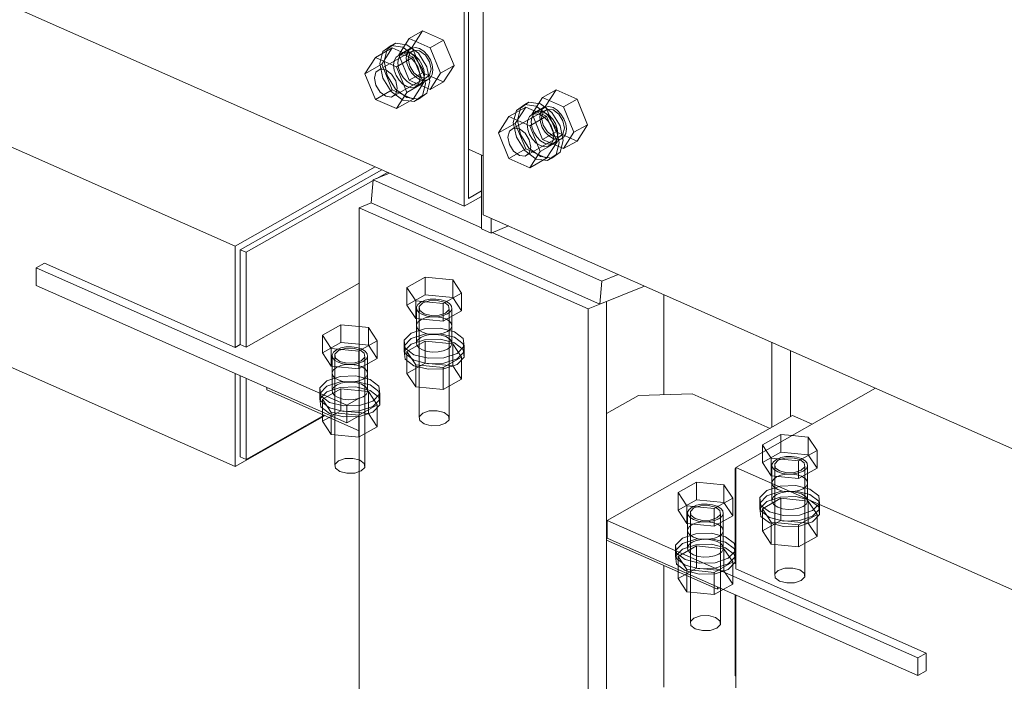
# Model space of a CAD drawing. Header units: millimetres. Extents: x -127 to 701, y 152 to 732.
# Tile 18 of 75: x 471.89 to 477.05, y 325.41 to 328.88. Entities that reach past the tile are written whole.
import ezdxf

# ---------------------------------------------------------------- set-up
doc = ezdxf.new("R2010")
doc.units = ezdxf.units.MM
doc.linetypes.add('XKITLINE00', pattern=[0])
doc.linetypes.add('XKITLINE02', pattern=[4, 2, -2])
doc.layers.add('Schrauben', color=7, linetype='Continuous', lineweight=0)
doc.layers.add('Teil', color=7, linetype='Continuous', lineweight=0)

msp = doc.modelspace()

# ---------------------------------------------------------------- linework, layer by layer
at = {"layer": 'Schrauben', "linetype": 'XKITLINE02', "lineweight": 0}
for p, q in [((474.0018, 328.8187), (473.9312, 328.7787)), ((473.9471, 328.7332), (474.0018, 328.8187)), ((474.0018, 328.8187), (474.1114, 328.7702)), ((473.9312, 328.7787), (473.8764, 328.6933)), ((474.0407, 328.7303), (473.9312, 328.7787)), ((474.1114, 328.7702), (474.0407, 328.7303)), ((474.1114, 328.7702), (474.1662, 328.6363)), ((473.8753, 328.6742), (473.8852, 328.6924)), ((473.9471, 328.7332), (473.8764, 328.6933)), ((473.9312, 328.5594), (473.8764, 328.6933)), ((473.8786, 328.6909), (473.9007, 328.7034)), ((473.8852, 328.6924), (473.9007, 328.7034)), ((473.956, 328.7181), (473.8897, 328.6806)), ((473.9007, 328.7034), (473.9448, 328.7284)), ((473.9007, 328.7034), (473.9202, 328.7063)), ((473.916, 328.6757), (473.9195, 328.6992)), ((473.9195, 328.6992), (473.9294, 328.7173)), ((473.9202, 328.7063), (473.9418, 328.7007)), ((473.926, 328.6713), (473.934, 328.7024)), ((473.9294, 328.7173), (473.9448, 328.7284)), ((473.934, 328.7024), (473.956, 328.7181)), ((473.9418, 328.7007), (473.9634, 328.6872)), ((473.9448, 328.7284), (473.9643, 328.7313)), ((474.0018, 328.5993), (473.9471, 328.7332)), ((473.956, 328.7181), (473.9859, 328.7141)), ((473.9643, 328.7313), (473.9859, 328.7257)), ((473.9859, 328.7257), (474.0075, 328.7121)), ((473.9859, 328.7141), (474.0159, 328.6916)), ((474.0075, 328.7121), (474.027, 328.692)), ((474.0159, 328.6916), (474.0378, 328.6565)), ((474.027, 328.692), (474.0425, 328.6673)), ((474.0955, 328.5964), (474.0407, 328.7303)), ((473.8719, 328.6508), (473.8753, 328.6742)), ((473.8753, 328.6243), (473.8719, 328.6508)), ((473.9195, 328.6493), (473.916, 328.6757)), ((473.9294, 328.6223), (473.9195, 328.6493)), ((473.934, 328.6331), (473.926, 328.6713)), ((473.9634, 328.6872), (473.9828, 328.6671)), ((473.9828, 328.6671), (473.9983, 328.6424)), ((473.9983, 328.6424), (474.0082, 328.6154)), ((474.0378, 328.6565), (474.0459, 328.6183)), ((474.0425, 328.6673), (474.0524, 328.6404)), ((474.0524, 328.6404), (474.0558, 328.6139)), ((473.8852, 328.5974), (473.8753, 328.6243)), ((473.9007, 328.5726), (473.8852, 328.5974)), ((473.9448, 328.5976), (473.9294, 328.6223)), ((474.0018, 328.5993), (473.9312, 328.5594)), ((473.956, 328.5981), (473.934, 328.6331)), ((473.9643, 328.5775), (473.9448, 328.5976)), ((473.9859, 328.5755), (473.956, 328.5981)), ((474.1114, 328.5508), (474.0018, 328.5993)), ((474.0082, 328.6154), (474.0117, 328.5889)), ((474.0117, 328.5889), (474.0082, 328.5655)), ((474.0459, 328.6183), (474.0378, 328.5872)), ((474.0407, 328.5109), (474.0955, 328.5964)), ((474.0524, 328.5904), (474.0425, 328.5723)), ((474.0558, 328.6139), (474.0524, 328.5904)), ((474.1662, 328.6363), (474.0955, 328.5964)), ((474.1662, 328.6363), (474.1114, 328.5508)), ((473.9202, 328.5525), (473.9007, 328.5726)), ((473.9418, 328.539), (473.9202, 328.5525)), ((473.9312, 328.5594), (474.0407, 328.5109)), ((473.9634, 328.5334), (473.9418, 328.539)), ((474.0159, 328.5716), (473.9496, 328.5341)), ((473.9859, 328.564), (473.9643, 328.5775)), ((473.9828, 328.5363), (474.027, 328.5613)), ((473.9983, 328.5473), (473.9828, 328.5363)), ((474.0159, 328.5716), (473.9859, 328.5755)), ((474.0075, 328.5584), (473.9859, 328.564)), ((474.0082, 328.5655), (473.9983, 328.5473)), ((474.027, 328.5613), (474.0075, 328.5584)), ((474.0378, 328.5872), (474.0159, 328.5716)), ((474.0425, 328.5723), (474.027, 328.5613)), ((474.1114, 328.5508), (474.0407, 328.5109)), ((473.9608, 328.5238), (473.9828, 328.5363)), ((473.9828, 328.5363), (473.9634, 328.5334)), ((474.7009, 328.5095), (474.6302, 328.4695)), ((474.6461, 328.424), (474.7009, 328.5095)), ((474.7009, 328.5095), (474.8104, 328.461)), ((474.6302, 328.4695), (474.5754, 328.3841)), ((474.7397, 328.4211), (474.6302, 328.4695)), ((474.8104, 328.461), (474.7397, 328.4211)), ((474.8104, 328.461), (474.8652, 328.3271)), ((474.5743, 328.365), (474.5842, 328.3832)), ((474.6461, 328.424), (474.5754, 328.3841)), ((474.6302, 328.2501), (474.5754, 328.3841)), ((474.5776, 328.3817), (474.5997, 328.3942)), ((474.5842, 328.3832), (474.5997, 328.3942)), ((474.655, 328.4089), (474.5887, 328.3714)), ((474.5997, 328.3942), (474.6439, 328.4192)), ((474.5997, 328.3942), (474.6192, 328.3971)), ((474.6151, 328.3665), (474.6185, 328.39)), ((474.6185, 328.39), (474.6284, 328.4081)), ((474.6192, 328.3971), (474.6408, 328.3915)), ((474.625, 328.3621), (474.6331, 328.3932)), ((474.6284, 328.4081), (474.6439, 328.4192)), ((474.6331, 328.3932), (474.655, 328.4089)), ((474.6408, 328.3915), (474.6624, 328.378)), ((474.6439, 328.4192), (474.6634, 328.422)), ((474.7009, 328.2901), (474.6461, 328.424)), ((474.655, 328.4089), (474.685, 328.4049)), ((474.6634, 328.422), (474.685, 328.4164)), ((474.685, 328.4164), (474.7066, 328.4029)), ((474.685, 328.4049), (474.7149, 328.3823)), ((474.7066, 328.4029), (474.726, 328.3828)), ((474.7149, 328.3823), (474.7368, 328.3473)), ((474.726, 328.3828), (474.7415, 328.3581)), ((474.7945, 328.2871), (474.7397, 328.4211)), ((474.5709, 328.3416), (474.5743, 328.365)), ((474.5743, 328.3151), (474.5709, 328.3416)), ((474.6185, 328.34), (474.6151, 328.3665)), ((474.6284, 328.3131), (474.6185, 328.34)), ((474.6331, 328.3239), (474.625, 328.3621)), ((474.6624, 328.378), (474.6819, 328.3579)), ((474.6819, 328.3579), (474.6973, 328.3331)), ((474.6973, 328.3331), (474.7073, 328.3062)), ((474.7368, 328.3473), (474.7449, 328.3091)), ((474.7415, 328.3581), (474.7514, 328.3312)), ((474.7514, 328.3312), (474.7549, 328.3047)), ((474.5842, 328.2881), (474.5743, 328.3151)), ((474.5997, 328.2634), (474.5842, 328.2881)), ((474.6439, 328.2884), (474.6284, 328.3131)), ((474.7009, 328.2901), (474.6302, 328.2501)), ((474.655, 328.2889), (474.6331, 328.3239)), ((474.6634, 328.2683), (474.6439, 328.2884)), ((474.685, 328.2663), (474.655, 328.2889)), ((474.8104, 328.2416), (474.7009, 328.2901)), ((474.7073, 328.3062), (474.7107, 328.2797)), ((474.7107, 328.2797), (474.7073, 328.2562)), ((474.7449, 328.3091), (474.7368, 328.278)), ((474.7397, 328.2017), (474.7945, 328.2871)), ((474.7514, 328.2812), (474.7415, 328.2631)), ((474.7549, 328.3047), (474.7514, 328.2812)), ((474.8652, 328.3271), (474.7945, 328.2871)), ((474.8652, 328.3271), (474.8104, 328.2416)), ((474.6192, 328.2433), (474.5997, 328.2634)), ((474.6408, 328.2298), (474.6192, 328.2433)), ((474.6302, 328.2501), (474.7397, 328.2017)), ((474.6624, 328.2242), (474.6408, 328.2298)), ((474.7149, 328.2623), (474.6487, 328.2249)), ((474.6598, 328.2146), (474.6819, 328.2271)), ((474.6819, 328.2271), (474.6624, 328.2242)), ((474.685, 328.2548), (474.6634, 328.2683)), ((474.6819, 328.2271), (474.726, 328.252)), ((474.6973, 328.2381), (474.6819, 328.2271)), ((474.7149, 328.2623), (474.685, 328.2663)), ((474.7066, 328.2492), (474.685, 328.2548)), ((474.7073, 328.2562), (474.6973, 328.2381)), ((474.726, 328.252), (474.7066, 328.2492)), ((474.7368, 328.278), (474.7149, 328.2623)), ((474.7415, 328.2631), (474.726, 328.252)), ((474.8104, 328.2416), (474.7397, 328.2017)), ((474.0158, 327.5287), (473.9189, 327.4739)), ((474.1591, 327.5141), (474.0158, 327.5287)), ((474.0158, 327.5287), (474.0158, 327.4363)), ((474.2055, 327.4448), (474.1591, 327.5141)), ((474.1591, 327.5141), (474.1591, 327.4217)), ((473.9189, 327.4739), (473.9653, 327.4046)), ((473.9189, 327.4739), (473.9189, 327.3815)), ((473.9189, 327.3815), (474.0158, 327.4363)), ((473.9653, 327.4046), (474.1086, 327.39)), ((473.9653, 327.4046), (473.9653, 327.3122)), ((474.0148, 327.4072), (473.9923, 327.3979)), ((474.0368, 327.4049), (474.0023, 327.3935)), ((474.042, 327.4125), (474.0148, 327.4072)), ((474.0158, 327.4363), (474.1591, 327.4217)), ((474.0782, 327.4062), (474.0368, 327.4049)), ((474.0712, 327.4134), (474.042, 327.4125)), ((474.0994, 327.4098), (474.0712, 327.4134)), ((474.1152, 327.3969), (474.0782, 327.4062)), ((474.1241, 327.4019), (474.0994, 327.4098)), ((474.1086, 327.39), (474.2055, 327.4448)), ((474.1426, 327.3906), (474.1241, 327.4019)), ((474.1591, 327.4217), (474.2055, 327.3524)), ((474.2055, 327.4448), (474.2055, 327.3524)), ((473.9653, 327.3122), (473.9189, 327.3815)), ((473.9766, 327.3856), (473.9693, 327.3714)), ((473.9693, 327.3714), (473.9693, 327.1867)), ((473.9693, 327.3714), (473.9711, 327.3569)), ((473.9711, 327.3569), (473.9818, 327.3433)), ((473.9923, 327.3979), (473.9766, 327.3856)), ((474.0023, 327.3935), (473.9838, 327.3749)), ((473.9838, 327.3749), (473.9838, 326.7976)), ((473.9838, 327.3749), (473.9863, 327.3543)), ((473.9863, 327.3543), (474.0092, 327.337)), ((474.1086, 327.39), (474.1086, 327.2976)), ((474.2055, 327.3524), (474.1086, 327.2976)), ((474.1381, 327.3796), (474.1152, 327.3969)), ((474.1221, 327.3405), (474.1406, 327.359)), ((474.1406, 327.359), (474.1381, 327.3796)), ((474.1406, 327.359), (474.1406, 326.7816)), ((474.1533, 327.3771), (474.1426, 327.3906)), ((474.1478, 327.3483), (474.1551, 327.3625)), ((474.1551, 327.3625), (474.1533, 327.3771)), ((474.1551, 327.3625), (474.1551, 327.1777)), ((474.1086, 327.2976), (473.9653, 327.3122)), ((473.9923, 327.3055), (473.9766, 327.2932)), ((473.9818, 327.3433), (474.0004, 327.332)), ((474.0148, 327.3148), (473.9923, 327.3055)), ((474.0004, 327.332), (474.025, 327.3242)), ((474.0092, 327.337), (474.0463, 327.3278)), ((474.042, 327.3201), (474.0148, 327.3148)), ((474.025, 327.3242), (474.0533, 327.3205)), ((474.0712, 327.321), (474.042, 327.3201)), ((474.0463, 327.3278), (474.0876, 327.329)), ((474.0533, 327.3205), (474.0824, 327.3214)), ((474.0994, 327.3174), (474.0712, 327.321)), ((474.0824, 327.3214), (474.1096, 327.3267)), ((474.0876, 327.329), (474.1221, 327.3405)), ((474.1241, 327.3095), (474.0994, 327.3174)), ((474.1096, 327.3267), (474.1321, 327.336)), ((474.1426, 327.2983), (474.1241, 327.3095)), ((474.1321, 327.336), (474.1478, 327.3483)), ((473.7174, 327.2645), (473.67, 327.2693)), ((473.7638, 327.1951), (473.7174, 327.2645)), ((473.7174, 327.2645), (473.7174, 327.1721)), ((474.0114, 327.2581), (473.9424, 327.2352)), ((473.9766, 327.2932), (473.9693, 327.2791)), ((473.9693, 327.2791), (473.9711, 327.2645)), ((473.9711, 327.2645), (473.9818, 327.2509)), ((473.9818, 327.2509), (474.0004, 327.2396)), ((474.0941, 327.2606), (474.0114, 327.2581)), ((474.1682, 327.2421), (474.0941, 327.2606)), ((474.1321, 327.2437), (474.1478, 327.256)), ((474.1533, 327.2847), (474.1426, 327.2983)), ((474.1478, 327.256), (474.1551, 327.2701)), ((474.1551, 327.2701), (474.1533, 327.2847)), ((473.9424, 327.2352), (473.9054, 327.1982)), ((473.9424, 327.2063), (473.9054, 327.1693)), ((473.9054, 327.1982), (473.9054, 327.1404)), ((473.9054, 327.1982), (473.9105, 327.1568)), ((474.0114, 327.2292), (473.9424, 327.2063)), ((473.9424, 327.1775), (474.0114, 327.2003)), ((473.9693, 327.1867), (473.9766, 327.2008)), ((473.9766, 327.2008), (473.9923, 327.2131)), ((473.9923, 327.2131), (474.0148, 327.2224)), ((474.0004, 327.2396), (474.025, 327.2318)), ((474.0941, 327.2317), (474.0114, 327.2292)), ((474.0114, 327.2003), (474.0941, 327.2029)), ((474.0148, 327.2224), (474.042, 327.2278)), ((474.025, 327.2318), (474.0533, 327.2281)), ((474.042, 327.2278), (474.0712, 327.2287)), ((474.0533, 327.2281), (474.0824, 327.229)), ((474.0712, 327.2287), (474.0994, 327.225)), ((474.0824, 327.229), (474.1096, 327.2344)), ((474.1682, 327.2133), (474.0941, 327.2317)), ((474.0941, 327.2029), (474.1682, 327.1844)), ((474.0994, 327.225), (474.1241, 327.2172)), ((474.1096, 327.2344), (474.1321, 327.2437)), ((474.1241, 327.2172), (474.1426, 327.2059)), ((474.1426, 327.2059), (474.1533, 327.1923)), ((474.2139, 327.2076), (474.1682, 327.2421)), ((474.2139, 327.1787), (474.1682, 327.2133)), ((474.219, 327.1663), (474.2139, 327.2076)), ((473.67, 327.1421), (473.7638, 327.1951)), ((473.7174, 327.1721), (473.67, 327.1769)), ((473.67, 327.1562), (473.6823, 327.1523)), ((473.6735, 327.1473), (473.67, 327.1481)), ((473.6963, 327.13), (473.6735, 327.1473)), ((473.7009, 327.141), (473.6823, 327.1523)), ((473.7174, 327.1721), (473.7638, 327.1027)), ((473.7638, 327.1027), (473.7638, 327.1951)), ((473.9054, 327.1404), (473.9424, 327.1775)), ((473.9054, 327.1693), (473.9105, 327.128)), ((473.9105, 327.1568), (473.9562, 327.1223)), ((474.0158, 327.1938), (473.9189, 327.139)), ((473.9711, 327.1721), (473.9693, 327.1867)), ((473.9818, 327.1585), (473.9711, 327.1721)), ((474.0004, 327.1473), (473.9818, 327.1585)), ((474.025, 327.1394), (474.0004, 327.1473)), ((474.1591, 327.1792), (474.0158, 327.1938)), ((474.0158, 327.1938), (474.0158, 327.0784)), ((474.1321, 327.1513), (474.1096, 327.142)), ((474.1478, 327.1636), (474.1321, 327.1513)), ((474.1551, 327.1777), (474.1478, 327.1636)), ((474.1533, 327.1923), (474.1551, 327.1777)), ((474.2055, 327.1099), (474.1591, 327.1792)), ((474.1591, 327.1792), (474.1591, 327.0638)), ((474.1682, 327.1844), (474.2139, 327.1499)), ((474.182, 327.1292), (474.219, 327.1663)), ((474.219, 327.1374), (474.2139, 327.1787)), ((474.2139, 327.1499), (474.219, 327.1085)), ((474.219, 327.1663), (474.219, 327.1085)), ((473.5276, 327.1218), (473.5276, 326.937)), ((473.5421, 327.1253), (473.5421, 326.7803)), ((473.67, 327.0497), (473.7638, 327.1027)), ((473.6804, 327.0908), (473.6989, 327.1093)), ((473.6904, 327.0864), (473.7061, 327.0987)), ((473.6989, 327.1093), (473.6963, 327.13)), ((473.6989, 327.1093), (473.6989, 326.532)), ((473.7116, 327.1274), (473.7009, 327.141)), ((473.7061, 327.0987), (473.7134, 327.1128)), ((473.7134, 327.1128), (473.7116, 327.1274)), ((473.7134, 327.1128), (473.7134, 326.9281)), ((473.9105, 327.0991), (473.9054, 327.1404)), ((473.9105, 327.128), (473.9562, 327.0934)), ((473.9562, 327.0646), (473.9105, 327.0991)), ((473.9189, 327.139), (473.9653, 327.0697)), ((473.9189, 327.139), (473.9189, 327.0236)), ((473.9562, 327.1223), (474.0303, 327.1038)), ((473.9562, 327.0934), (474.0303, 327.0749)), ((474.0533, 327.1358), (474.025, 327.1394)), ((474.0303, 327.1038), (474.113, 327.1063)), ((474.0824, 327.1366), (474.0533, 327.1358)), ((474.1096, 327.142), (474.0824, 327.1366)), ((474.1086, 327.0551), (474.2055, 327.1099)), ((474.113, 327.1063), (474.182, 327.1292)), ((474.113, 327.0775), (474.182, 327.1003)), ((474.182, 327.1003), (474.219, 327.1374)), ((474.219, 327.1085), (474.182, 327.0715)), ((474.2055, 327.1099), (474.2055, 326.9944)), ((473.5349, 327.0435), (473.5276, 327.0294)), ((473.5506, 327.0558), (473.5349, 327.0435)), ((473.5731, 327.0651), (473.5506, 327.0558)), ((473.6003, 327.0705), (473.5731, 327.0651)), ((473.6294, 327.0714), (473.6003, 327.0705)), ((473.6577, 327.0677), (473.6294, 327.0714)), ((473.6823, 327.0599), (473.6577, 327.0677)), ((473.6804, 327.0908), (473.67, 327.0874)), ((473.67, 327.078), (473.6904, 327.0864)), ((473.7009, 327.0486), (473.6823, 327.0599)), ((473.7116, 327.035), (473.7009, 327.0486)), ((473.9189, 327.0236), (474.0158, 327.0784)), ((474.0303, 327.0461), (473.9562, 327.0646)), ((473.9653, 327.0697), (474.1086, 327.0551)), ((473.9653, 327.0697), (473.9653, 326.9542)), ((474.0158, 327.0784), (474.1591, 327.0638)), ((474.0303, 327.0749), (474.113, 327.0775)), ((474.113, 327.0486), (474.0303, 327.0461)), ((474.1086, 327.0551), (474.1086, 326.9396)), ((474.182, 327.0715), (474.113, 327.0486)), ((474.1591, 327.0638), (474.2055, 326.9944)), ((473.5697, 327.0084), (473.5006, 326.9856)), ((473.5276, 327.0294), (473.5293, 327.0148)), ((473.5293, 327.0148), (473.54, 327.0012)), ((473.54, 327.0012), (473.5586, 326.99)), ((473.5586, 326.99), (473.5832, 326.9821)), ((473.6524, 327.0109), (473.5697, 327.0084)), ((473.7265, 326.9925), (473.6524, 327.0109)), ((473.6678, 326.9847), (473.6904, 326.994)), ((473.6904, 326.994), (473.7061, 327.0063)), ((473.7061, 327.0063), (473.7134, 327.0205)), ((473.7134, 327.0205), (473.7116, 327.035)), ((473.7722, 326.9579), (473.7265, 326.9925)), ((473.9653, 326.9542), (473.9189, 327.0236)), ((474.2055, 326.9944), (474.1086, 326.9396)), ((473.5006, 326.9856), (473.4637, 326.9485)), ((473.5006, 326.9567), (473.4637, 326.9196)), ((473.4637, 326.9485), (473.4637, 326.8908)), ((473.4637, 326.9485), (473.4687, 326.9072)), ((473.5741, 326.9442), (473.4771, 326.8894)), ((473.5697, 326.9795), (473.5006, 326.9567)), ((473.5006, 326.9278), (473.5697, 326.9507)), ((473.5276, 326.937), (473.5349, 326.9512)), ((473.5349, 326.9512), (473.5506, 326.9635)), ((473.5506, 326.9635), (473.5731, 326.9728)), ((473.6524, 326.9821), (473.5697, 326.9795)), ((473.5697, 326.9507), (473.6524, 326.9532)), ((473.5731, 326.9728), (473.6003, 326.9781)), ((473.7174, 326.9296), (473.5741, 326.9442)), ((473.5741, 326.9442), (473.5741, 326.8287)), ((473.5832, 326.9821), (473.6115, 326.9785)), ((473.6003, 326.9781), (473.6294, 326.979)), ((473.6115, 326.9785), (473.6407, 326.9794)), ((473.6294, 326.979), (473.6577, 326.9753)), ((473.6407, 326.9794), (473.6678, 326.9847)), ((473.7265, 326.9636), (473.6524, 326.9821)), ((473.6524, 326.9532), (473.7265, 326.9347)), ((473.6577, 326.9753), (473.6823, 326.9675)), ((473.6823, 326.9675), (473.7009, 326.9562)), ((473.7009, 326.9562), (473.7116, 326.9427)), ((473.7116, 326.9427), (473.7134, 326.9281)), ((473.7722, 326.9291), (473.7265, 326.9636)), ((473.7773, 326.9166), (473.7722, 326.9579)), ((474.1086, 326.9396), (473.9653, 326.9542)), ((473.4637, 326.8908), (473.5006, 326.9278)), ((473.4637, 326.9196), (473.4687, 326.8783)), ((473.4687, 326.8494), (473.4637, 326.8908)), ((473.4687, 326.9072), (473.5144, 326.8726)), ((473.4771, 326.8894), (473.5235, 326.82)), ((473.4771, 326.8894), (473.4771, 326.8091)), ((473.5293, 326.9225), (473.5276, 326.937)), ((473.54, 326.9089), (473.5293, 326.9225)), ((473.5586, 326.8976), (473.54, 326.9089)), ((473.5832, 326.8898), (473.5586, 326.8976)), ((473.6115, 326.8861), (473.5832, 326.8898)), ((473.6407, 326.887), (473.6115, 326.8861)), ((473.6678, 326.8923), (473.6407, 326.887)), ((473.6904, 326.9016), (473.6678, 326.8923)), ((473.7061, 326.9139), (473.6904, 326.9016)), ((473.7134, 326.9281), (473.7061, 326.9139)), ((473.7638, 326.8602), (473.7174, 326.9296)), ((473.7174, 326.9296), (473.7174, 326.8141)), ((473.7265, 326.9347), (473.7722, 326.9002)), ((473.7403, 326.8795), (473.7773, 326.9166)), ((473.7403, 326.8507), (473.7773, 326.8877)), ((473.7773, 326.8877), (473.7722, 326.9291)), ((473.7722, 326.9002), (473.7773, 326.8589)), ((473.7773, 326.9166), (473.7773, 326.8589)), ((473.4687, 326.8783), (473.5144, 326.8438)), ((473.5144, 326.8149), (473.4687, 326.8494)), ((473.5144, 326.8726), (473.5886, 326.8542)), ((473.5144, 326.8438), (473.5886, 326.8253)), ((473.5886, 326.8542), (473.6712, 326.8567)), ((473.6669, 326.8055), (473.7638, 326.8602)), ((473.6712, 326.8567), (473.7403, 326.8795)), ((473.6712, 326.8278), (473.7403, 326.8507)), ((473.7773, 326.8589), (473.7403, 326.8218)), ((473.7638, 326.7448), (473.7638, 326.8602)), ((473.5741, 326.8287), (473.512, 326.7936)), ((473.5886, 326.7964), (473.5144, 326.8149)), ((473.5235, 326.82), (473.6669, 326.8055)), ((473.5235, 326.82), (473.5235, 326.7885)), ((473.5741, 326.8287), (473.7174, 326.8141)), ((473.5886, 326.8253), (473.6712, 326.8278)), ((473.6712, 326.799), (473.5886, 326.7964)), ((473.6669, 326.8055), (473.6669, 326.7251)), ((473.7403, 326.8218), (473.6712, 326.799)), ((473.7174, 326.8141), (473.7638, 326.7448)), ((473.9838, 326.7976), (474.0023, 326.8161)), ((473.9863, 326.7769), (473.9838, 326.7976)), ((474.0023, 326.8161), (474.0368, 326.8275)), ((474.0368, 326.8275), (474.0782, 326.8288)), ((474.0782, 326.8288), (474.1152, 326.8196)), ((474.1152, 326.8196), (474.1381, 326.8023)), ((474.1381, 326.8023), (474.1406, 326.7816)), ((473.67, 326.6918), (473.7638, 326.7448)), ((474.0092, 326.7596), (473.9863, 326.7769)), ((474.0463, 326.7504), (474.0092, 326.7596)), ((474.0876, 326.7517), (474.0463, 326.7504)), ((474.1221, 326.7631), (474.0876, 326.7517)), ((474.1406, 326.7816), (474.1221, 326.7631)), ((476.0215, 326.6902), (475.9369, 326.6989)), ((476.0679, 326.6209), (476.0215, 326.6902)), ((476.0215, 326.6902), (476.0215, 326.5979)), ((475.8782, 326.6657), (475.8782, 326.6124)), ((475.7813, 326.5577), (475.8782, 326.6124)), ((475.7813, 326.6109), (475.7813, 326.5577)), ((475.8003, 326.6217), (475.8277, 326.5807)), ((475.8277, 326.5807), (475.971, 326.5661)), ((475.8277, 326.5807), (475.8277, 326.4883)), ((475.8772, 326.5833), (475.8547, 326.574)), ((475.8992, 326.581), (475.8647, 326.5696)), ((475.9044, 326.5887), (475.8772, 326.5833)), ((475.8782, 326.6124), (476.0215, 326.5979)), ((475.9406, 326.5823), (475.8992, 326.581)), ((475.9336, 326.5895), (475.9044, 326.5887)), ((475.9618, 326.5859), (475.9336, 326.5895)), ((475.9776, 326.5731), (475.9406, 326.5823)), ((475.9865, 326.578), (475.9618, 326.5859)), ((475.971, 326.5661), (476.0679, 326.6209)), ((476.005, 326.5668), (475.9865, 326.578)), ((476.0679, 326.5285), (476.0215, 326.5979)), ((476.0679, 326.6209), (476.0679, 326.5285)), ((473.6735, 326.5699), (473.67, 326.5708)), ((473.6735, 326.5699), (473.6963, 326.5526)), ((473.6989, 326.532), (473.6804, 326.5134)), ((473.6963, 326.5526), (473.6989, 326.532)), ((475.8277, 326.4883), (475.7813, 326.5577)), ((475.839, 326.5617), (475.8317, 326.5476)), ((475.8317, 326.5476), (475.8317, 326.3628)), ((475.8317, 326.5476), (475.8335, 326.533)), ((475.8335, 326.533), (475.8442, 326.5194)), ((475.8547, 326.574), (475.839, 326.5617)), ((475.8647, 326.5696), (475.8462, 326.5511)), ((475.8462, 325.9737), (475.8462, 326.5511)), ((475.8462, 326.5511), (475.8487, 326.5304)), ((475.8487, 326.5304), (475.8716, 326.5131)), ((475.971, 326.5661), (475.971, 326.4737)), ((476.0679, 326.5285), (475.971, 326.4737)), ((476.0005, 326.5558), (475.9776, 326.5731)), ((475.9845, 326.5166), (476.003, 326.5351)), ((476.003, 326.5351), (476.0005, 326.5558)), ((476.003, 325.9578), (476.003, 326.5351)), ((476.0157, 326.5532), (476.005, 326.5668)), ((476.0102, 326.5245), (476.0175, 326.5386)), ((476.0175, 326.5386), (476.0157, 326.5532)), ((476.0175, 326.5386), (476.0175, 326.3539)), ((473.6804, 326.5134), (473.67, 326.51)), ((475.971, 326.4737), (475.8277, 326.4883)), ((475.8547, 326.4816), (475.839, 326.4693)), ((475.8442, 326.5194), (475.8628, 326.5081)), ((475.8772, 326.4909), (475.8547, 326.4816)), ((475.8628, 326.5081), (475.8874, 326.5003)), ((475.8716, 326.5131), (475.9087, 326.5039)), ((475.9044, 326.4963), (475.8772, 326.4909)), ((475.8874, 326.5003), (475.9157, 326.4966)), ((475.9336, 326.4972), (475.9044, 326.4963)), ((475.9087, 326.5039), (475.95, 326.5052)), ((475.9157, 326.4966), (475.9448, 326.4975)), ((475.9618, 326.4935), (475.9336, 326.4972)), ((475.9448, 326.4975), (475.972, 326.5029)), ((475.95, 326.5052), (475.9845, 326.5166)), ((475.9865, 326.4857), (475.9618, 326.4935)), ((475.972, 326.5029), (475.9945, 326.5122)), ((476.005, 326.4744), (475.9865, 326.4857)), ((475.9945, 326.5122), (476.0102, 326.5245)), ((476.0157, 326.4608), (476.005, 326.4744)), ((475.8738, 326.4342), (475.8048, 326.4114)), ((475.839, 326.4693), (475.8317, 326.4552)), ((475.8317, 326.4552), (475.8335, 326.4406)), ((475.8335, 326.4406), (475.8442, 326.427)), ((475.8442, 326.427), (475.8628, 326.4158)), ((475.9565, 326.4367), (475.8738, 326.4342)), ((476.0306, 326.4183), (475.9565, 326.4367)), ((475.9945, 326.4198), (476.0102, 326.4321)), ((476.0102, 326.4321), (476.0175, 326.4462)), ((476.0175, 326.4462), (476.0157, 326.4608)), ((475.8048, 326.4114), (475.7678, 326.3743)), ((475.8048, 326.3825), (475.7678, 326.3454)), ((475.7678, 326.3743), (475.7678, 326.3166)), ((475.7678, 326.3743), (475.7729, 326.333)), ((475.8738, 326.4053), (475.8048, 326.3825)), ((475.8048, 326.3536), (475.8738, 326.3765)), ((475.8317, 326.3628), (475.839, 326.377)), ((475.839, 326.377), (475.8547, 326.3893)), ((475.8547, 326.3893), (475.8772, 326.3986)), ((475.8628, 326.4158), (475.8874, 326.4079)), ((475.9565, 326.4079), (475.8738, 326.4053)), ((475.8738, 326.3765), (475.9565, 326.379)), ((475.8772, 326.3986), (475.9044, 326.4039)), ((475.8874, 326.4079), (475.9157, 326.4043)), ((475.9044, 326.4039), (475.9336, 326.4048)), ((475.9157, 326.4043), (475.9448, 326.4052)), ((475.9336, 326.4048), (475.9618, 326.4011)), ((475.9448, 326.4052), (475.972, 326.4105)), ((476.0306, 326.3894), (475.9565, 326.4079)), ((475.9565, 326.379), (476.0306, 326.3605)), ((475.9618, 326.4011), (475.9865, 326.3933)), ((475.972, 326.4105), (475.9945, 326.4198)), ((475.9865, 326.3933), (476.005, 326.382)), ((476.005, 326.382), (476.0157, 326.3684)), ((476.0763, 326.3837), (476.0306, 326.4183)), ((476.0763, 326.3549), (476.0306, 326.3894)), ((476.0814, 326.3424), (476.0763, 326.3837)), ((475.7678, 326.3166), (475.8048, 326.3536)), ((475.7678, 326.3454), (475.7729, 326.3041)), ((475.7729, 326.333), (475.8186, 326.2984)), ((475.8782, 326.37), (475.7813, 326.3152)), ((475.8335, 326.3482), (475.8317, 326.3628)), ((475.8442, 326.3347), (475.8335, 326.3482)), ((475.8628, 326.3234), (475.8442, 326.3347)), ((475.8874, 326.3155), (475.8628, 326.3234)), ((476.0215, 326.3554), (475.8782, 326.37)), ((475.8782, 326.37), (475.8782, 326.2545)), ((475.9945, 326.3274), (475.972, 326.3181)), ((476.0102, 326.3397), (475.9945, 326.3274)), ((476.0175, 326.3539), (476.0102, 326.3397)), ((476.0157, 326.3684), (476.0175, 326.3539)), ((476.0679, 326.286), (476.0215, 326.3554)), ((476.0215, 326.3554), (476.0215, 326.2399)), ((476.0306, 326.3605), (476.0763, 326.326)), ((476.0444, 326.3053), (476.0814, 326.3424)), ((476.0814, 326.3135), (476.0763, 326.3549)), ((476.0763, 326.326), (476.0814, 326.2847)), ((476.0814, 326.3424), (476.0814, 326.2847)), ((475.39, 326.2979), (475.39, 326.1132)), ((475.4045, 326.3014), (475.4045, 325.9565)), ((475.5613, 326.2855), (475.5613, 325.8994)), ((475.5758, 326.289), (475.5758, 326.1042)), ((475.7729, 326.2752), (475.7678, 326.3166)), ((475.7729, 326.3041), (475.8186, 326.2696)), ((475.8186, 326.2407), (475.7729, 326.2752)), ((475.7813, 326.3152), (475.8277, 326.2458)), ((475.7813, 326.3152), (475.7813, 326.1997)), ((475.8186, 326.2984), (475.8927, 326.28)), ((475.8186, 326.2696), (475.8927, 326.2511)), ((475.9157, 326.3119), (475.8874, 326.3155)), ((475.8927, 326.28), (475.9754, 326.2825)), ((475.9448, 326.3128), (475.9157, 326.3119)), ((475.972, 326.3181), (475.9448, 326.3128)), ((475.971, 326.2313), (476.0679, 326.286)), ((475.9754, 326.2825), (476.0444, 326.3053)), ((475.9754, 326.2536), (476.0444, 326.2765)), ((476.0444, 326.2765), (476.0814, 326.3135)), ((476.0814, 326.2847), (476.0444, 326.2476)), ((476.0679, 326.286), (476.0679, 326.1706)), ((475.3973, 326.2197), (475.39, 326.2055)), ((475.413, 326.232), (475.3973, 326.2197)), ((475.4355, 326.2413), (475.413, 326.232)), ((475.4627, 326.2466), (475.4355, 326.2413)), ((475.4918, 326.2475), (475.4627, 326.2466)), ((475.5201, 326.2439), (475.4918, 326.2475)), ((475.5447, 326.236), (475.5201, 326.2439)), ((475.5633, 326.2248), (475.5447, 326.236)), ((475.574, 326.2112), (475.5633, 326.2248)), ((475.7813, 326.1997), (475.8782, 326.2545)), ((475.8927, 326.2222), (475.8186, 326.2407)), ((475.8277, 326.2458), (475.971, 326.2313)), ((475.8277, 326.2458), (475.8277, 326.1304)), ((475.8782, 326.2545), (476.0215, 326.2399)), ((475.8927, 326.2511), (475.9754, 326.2536)), ((475.9754, 326.2247), (475.8927, 326.2222)), ((475.971, 326.2313), (475.971, 326.1158)), ((476.0444, 326.2476), (475.9754, 326.2247)), ((476.0679, 326.1706), (476.0215, 326.2399)), ((475.4321, 326.1846), (475.363, 326.1617)), ((475.39, 326.2055), (475.3917, 326.191)), ((475.3917, 326.191), (475.4024, 326.1774)), ((475.4024, 326.1774), (475.421, 326.1661)), ((475.421, 326.1661), (475.4457, 326.1583)), ((475.5148, 326.1871), (475.4321, 326.1846)), ((475.5889, 326.1686), (475.5148, 326.1871)), ((475.5302, 326.1609), (475.5528, 326.1701)), ((475.5528, 326.1701), (475.5685, 326.1825)), ((475.5685, 326.1825), (475.5758, 326.1966)), ((475.5758, 326.1966), (475.574, 326.2112)), ((475.6346, 326.1341), (475.5889, 326.1686)), ((475.8277, 326.1304), (475.7813, 326.1997)), ((476.0679, 326.1706), (475.971, 326.1158)), ((475.363, 326.1617), (475.3261, 326.1246)), ((475.363, 326.1328), (475.3261, 326.0958)), ((475.3261, 326.1246), (475.3261, 326.0669)), ((475.3261, 326.1246), (475.3311, 326.0833)), ((475.4365, 326.1203), (475.3395, 326.0655)), ((475.4321, 326.1557), (475.363, 326.1328)), ((475.363, 326.104), (475.4321, 326.1268)), ((475.39, 326.1132), (475.3973, 326.1273)), ((475.3917, 326.0986), (475.39, 326.1132)), ((475.3973, 326.1273), (475.413, 326.1396)), ((475.413, 326.1396), (475.4355, 326.1489)), ((475.5148, 326.1582), (475.4321, 326.1557)), ((475.4321, 326.1268), (475.5148, 326.1294)), ((475.4355, 326.1489), (475.4627, 326.1543)), ((475.5798, 326.1057), (475.4365, 326.1203)), ((475.4365, 326.1203), (475.4365, 326.0048)), ((475.4457, 326.1583), (475.4739, 326.1546)), ((475.4627, 326.1543), (475.4918, 326.1551)), ((475.4739, 326.1546), (475.5031, 326.1555)), ((475.4918, 326.1551), (475.5201, 326.1515)), ((475.5031, 326.1555), (475.5302, 326.1609)), ((475.5889, 326.1397), (475.5148, 326.1582)), ((475.5148, 326.1294), (475.5889, 326.1109)), ((475.5201, 326.1515), (475.5447, 326.1436)), ((475.5447, 326.1436), (475.5633, 326.1324)), ((475.5633, 326.1324), (475.574, 326.1188)), ((475.574, 326.1188), (475.5758, 326.1042)), ((475.6346, 326.1052), (475.5889, 326.1397)), ((475.6397, 326.0927), (475.6346, 326.1341)), ((475.971, 326.1158), (475.8277, 326.1304)), ((475.3261, 326.0669), (475.363, 326.104)), ((475.3261, 326.0958), (475.3311, 326.0544)), ((475.3311, 326.0256), (475.3261, 326.0669)), ((475.3311, 326.0833), (475.3768, 326.0488)), ((475.3395, 326.0655), (475.386, 325.9962)), ((475.3395, 326.0655), (475.3395, 325.9852)), ((475.4024, 326.085), (475.3917, 326.0986)), ((475.421, 326.0737), (475.4024, 326.085)), ((475.4457, 326.0659), (475.421, 326.0737)), ((475.4739, 326.0622), (475.4457, 326.0659)), ((475.5031, 326.0631), (475.4739, 326.0622)), ((475.5302, 326.0685), (475.5031, 326.0631)), ((475.5528, 326.0778), (475.5302, 326.0685)), ((475.5685, 326.0901), (475.5528, 326.0778)), ((475.5758, 326.1042), (475.5685, 326.0901)), ((475.6262, 326.0364), (475.5798, 326.1057)), ((475.5798, 326.1057), (475.5798, 325.9903)), ((475.5889, 326.1109), (475.6346, 326.0763)), ((475.6027, 326.0557), (475.6397, 326.0927)), ((475.6027, 326.0268), (475.6397, 326.0639)), ((475.6397, 326.0639), (475.6346, 326.1052)), ((475.6346, 326.0763), (475.6397, 326.035)), ((475.6397, 326.0927), (475.6397, 326.035)), ((475.3311, 326.0544), (475.3768, 326.0199)), ((475.3768, 325.991), (475.3311, 326.0256)), ((475.3768, 326.0488), (475.451, 326.0303)), ((475.3768, 326.0199), (475.451, 326.0014)), ((475.451, 326.0303), (475.5336, 326.0328)), ((475.5293, 325.9816), (475.6262, 326.0364)), ((475.5336, 326.0328), (475.6027, 326.0557)), ((475.5336, 326.004), (475.6027, 326.0268)), ((475.6397, 326.035), (475.6027, 325.9979)), ((475.6262, 326.0364), (475.6262, 325.9209)), ((475.4365, 326.0048), (475.3744, 325.9698)), ((475.451, 325.9726), (475.3768, 325.991)), ((475.386, 325.9962), (475.5293, 325.9816)), ((475.386, 325.9962), (475.386, 325.9647)), ((475.4365, 326.0048), (475.5798, 325.9903)), ((475.451, 326.0014), (475.5336, 326.004)), ((475.5336, 325.9751), (475.451, 325.9726)), ((475.5293, 325.9816), (475.5293, 325.9013)), ((475.6027, 325.9979), (475.5336, 325.9751)), ((475.5798, 325.9903), (475.6262, 325.9209)), ((475.8462, 325.9737), (475.8647, 325.9923)), ((475.8487, 325.9531), (475.8462, 325.9737)), ((475.8647, 325.9923), (475.8992, 326.0037)), ((475.8992, 326.0037), (475.9406, 326.0049)), ((475.9406, 326.0049), (475.9776, 325.9957)), ((475.9776, 325.9957), (476.0005, 325.9784)), ((476.003, 325.9578), (475.9845, 325.9392)), ((476.0005, 325.9784), (476.003, 325.9578)), ((475.6262, 325.9209), (475.5763, 325.8927)), ((475.8716, 325.9358), (475.8487, 325.9531)), ((475.9087, 325.9266), (475.8716, 325.9358)), ((475.95, 325.9278), (475.9087, 325.9266)), ((475.9845, 325.9392), (475.95, 325.9278))]:
    msp.add_line(p, q, dxfattribs=at)
at = {"layer": 'Schrauben', "linetype": 'XKITLINE00', "lineweight": 0}
for p, q in [((473.8159, 328.7226), (473.8598, 328.7539)), ((473.8377, 328.7414), (473.8598, 328.7539)), ((473.8598, 328.7539), (473.9197, 328.7459)), ((473.9197, 328.7459), (473.9796, 328.7009)), ((473.8428, 328.7288), (473.7545, 328.6789)), ((473.7938, 328.7101), (473.7778, 328.6479)), ((473.788, 328.6433), (473.8428, 328.7288)), ((473.8377, 328.7414), (473.7938, 328.7101)), ((473.7998, 328.6604), (473.8159, 328.7226)), ((473.8976, 328.7335), (473.8377, 328.7414)), ((473.8428, 328.7288), (473.9524, 328.6804)), ((473.8981, 328.6938), (473.8786, 328.6909)), ((473.9575, 328.6884), (473.8976, 328.7335)), ((473.9197, 328.6882), (473.8981, 328.6938)), ((473.9796, 328.7009), (474.0235, 328.6307)), ((473.7545, 328.6789), (473.6997, 328.5934)), ((473.788, 328.6433), (473.6997, 328.5934)), ((473.864, 328.6304), (473.7545, 328.6789)), ((473.7778, 328.6479), (473.7938, 328.5715)), ((473.8897, 328.6806), (473.7793, 328.6182)), ((473.8428, 328.5094), (473.788, 328.6433)), ((473.8159, 328.584), (473.7998, 328.6604)), ((473.8532, 328.6618), (473.8498, 328.6383)), ((473.8631, 328.6799), (473.8532, 328.6618)), ((473.8786, 328.6909), (473.8631, 328.6799)), ((473.9524, 328.6804), (473.864, 328.6304)), ((473.9413, 328.6747), (473.9197, 328.6882)), ((473.9608, 328.6546), (473.9413, 328.6747)), ((473.9524, 328.6804), (474.0071, 328.5464)), ((474.0014, 328.6183), (473.9575, 328.6884)), ((473.9762, 328.6299), (473.9608, 328.6546)), ((473.7545, 328.4595), (473.6997, 328.5934)), ((473.7573, 328.6026), (473.7493, 328.5715)), ((473.7793, 328.6182), (473.7573, 328.6026)), ((473.8092, 328.6142), (473.7793, 328.6182)), ((473.8392, 328.5917), (473.8092, 328.6142)), ((473.8611, 328.5566), (473.8392, 328.5917)), ((473.8498, 328.6383), (473.8532, 328.6118)), ((473.8532, 328.6118), (473.8631, 328.5849)), ((473.9188, 328.4965), (473.864, 328.6304)), ((473.9862, 328.6029), (473.9762, 328.6299)), ((473.9896, 328.5765), (473.9862, 328.6029)), ((474.0174, 328.5419), (474.0014, 328.6183)), ((474.0235, 328.6307), (474.0395, 328.5544)), ((473.7493, 328.5715), (473.7573, 328.5333)), ((473.7938, 328.5715), (473.8377, 328.5014)), ((473.8598, 328.5139), (473.8159, 328.584)), ((473.8692, 328.5185), (473.8611, 328.5566)), ((473.8631, 328.5849), (473.8786, 328.5602)), ((473.8786, 328.5602), (473.8981, 328.5401)), ((473.8981, 328.5401), (473.9197, 328.5265)), ((474.0071, 328.5464), (473.9188, 328.4965)), ((474.0071, 328.5464), (473.9524, 328.461)), ((473.9762, 328.5348), (473.9862, 328.553)), ((473.9862, 328.553), (473.9896, 328.5765)), ((474.0014, 328.4797), (474.0174, 328.5419)), ((474.0395, 328.5544), (474.0235, 328.4922)), ((473.8428, 328.5094), (473.7545, 328.4595)), ((473.7573, 328.5333), (473.7793, 328.4982)), ((473.7793, 328.4982), (473.8092, 328.4757)), ((473.8377, 328.5014), (473.8976, 328.4563)), ((473.9496, 328.5341), (473.8392, 328.4717)), ((473.8392, 328.4717), (473.8611, 328.4874)), ((473.9524, 328.461), (473.8428, 328.5094)), ((473.9197, 328.4688), (473.8598, 328.5139)), ((473.8611, 328.4874), (473.8692, 328.5185)), ((473.864, 328.411), (473.9188, 328.4965)), ((473.9197, 328.5265), (473.9413, 328.5209)), ((473.9413, 328.5209), (473.9608, 328.5238)), ((473.9608, 328.5238), (473.9762, 328.5348)), ((474.0235, 328.4922), (473.9796, 328.4609)), ((473.7545, 328.4595), (473.864, 328.411)), ((473.8092, 328.4757), (473.8392, 328.4717)), ((473.9524, 328.461), (473.864, 328.411)), ((473.8976, 328.4563), (473.9575, 328.4484)), ((473.9796, 328.4609), (473.9197, 328.4688)), ((473.9575, 328.4484), (474.0014, 328.4797)), ((473.9575, 328.4484), (473.9796, 328.4609)), ((474.5149, 328.4133), (474.5588, 328.4447)), ((474.5367, 328.4322), (474.5588, 328.4447)), ((474.5588, 328.4447), (474.6187, 328.4367)), ((474.6187, 328.4367), (474.6786, 328.3916)), ((474.5418, 328.4196), (474.4535, 328.3697)), ((474.4928, 328.4009), (474.4768, 328.3387)), ((474.4871, 328.3341), (474.5418, 328.4196)), ((474.5367, 328.4322), (474.4928, 328.4009)), ((474.4989, 328.3512), (474.5149, 328.4133)), ((474.5966, 328.4242), (474.5367, 328.4322)), ((474.5418, 328.4196), (474.6514, 328.3711)), ((474.5776, 328.3817), (474.5621, 328.3707)), ((474.5971, 328.3846), (474.5776, 328.3817)), ((474.6565, 328.3792), (474.5966, 328.4242)), ((474.6187, 328.379), (474.5971, 328.3846)), ((474.6786, 328.3916), (474.7225, 328.3215)), ((474.4535, 328.3697), (474.3987, 328.2842)), ((474.4871, 328.3341), (474.3987, 328.2842)), ((474.563, 328.3212), (474.4535, 328.3697)), ((474.4768, 328.3387), (474.4928, 328.2623)), ((474.5887, 328.3714), (474.4783, 328.309)), ((474.5418, 328.2002), (474.4871, 328.3341)), ((474.5149, 328.2748), (474.4989, 328.3512)), ((474.5522, 328.3525), (474.5488, 328.3291)), ((474.5621, 328.3707), (474.5522, 328.3525)), ((474.6514, 328.3711), (474.563, 328.3212)), ((474.6403, 328.3655), (474.6187, 328.379)), ((474.6598, 328.3454), (474.6403, 328.3655)), ((474.6514, 328.3711), (474.7062, 328.2372)), ((474.7004, 328.309), (474.6565, 328.3792)), ((474.6753, 328.3206), (474.6598, 328.3454)), ((474.4535, 328.1503), (474.3987, 328.2842)), ((474.4564, 328.2933), (474.4483, 328.2622)), ((474.4783, 328.309), (474.4564, 328.2933)), ((474.5083, 328.305), (474.4783, 328.309)), ((474.5382, 328.2825), (474.5083, 328.305)), ((474.5602, 328.2474), (474.5382, 328.2825)), ((474.5488, 328.3291), (474.5522, 328.3026)), ((474.5522, 328.3026), (474.5621, 328.2757)), ((474.6178, 328.1873), (474.563, 328.3212)), ((474.6852, 328.2937), (474.6753, 328.3206)), ((474.6886, 328.2672), (474.6852, 328.2937)), ((474.7164, 328.2327), (474.7004, 328.309)), ((474.7225, 328.3215), (474.7385, 328.2451)), ((474.4483, 328.2622), (474.4564, 328.2241)), ((474.4928, 328.2623), (474.5367, 328.1922)), ((474.5588, 328.2047), (474.5149, 328.2748)), ((474.5682, 328.2092), (474.5602, 328.2474)), ((474.5621, 328.2757), (474.5776, 328.2509)), ((474.5776, 328.2509), (474.5971, 328.2308)), ((474.5971, 328.2308), (474.6187, 328.2173)), ((474.7062, 328.2372), (474.6178, 328.1873)), ((474.7062, 328.2372), (474.6514, 328.1517)), ((474.6753, 328.2256), (474.6852, 328.2438)), ((474.6852, 328.2438), (474.6886, 328.2672)), ((474.7004, 328.1705), (474.7164, 328.2327)), ((474.7385, 328.2451), (474.7225, 328.183)), ((474.5418, 328.2002), (474.4535, 328.1503)), ((474.4564, 328.2241), (474.4783, 328.189)), ((474.4783, 328.189), (474.5083, 328.1665)), ((474.5367, 328.1922), (474.5966, 328.1471)), ((474.6487, 328.2249), (474.5382, 328.1625)), ((474.5382, 328.1625), (474.5602, 328.1781)), ((474.6514, 328.1517), (474.5418, 328.2002)), ((474.6187, 328.1596), (474.5588, 328.2047)), ((474.5602, 328.1781), (474.5682, 328.2092)), ((474.563, 328.1018), (474.6178, 328.1873)), ((474.6187, 328.2173), (474.6403, 328.2117)), ((474.6403, 328.2117), (474.6598, 328.2146)), ((474.6598, 328.2146), (474.6753, 328.2256)), ((474.7225, 328.183), (474.6786, 328.1516)), ((474.4535, 328.1503), (474.563, 328.1018)), ((474.5083, 328.1665), (474.5382, 328.1625)), ((474.6514, 328.1517), (474.563, 328.1018)), ((474.5966, 328.1471), (474.6565, 328.1392)), ((474.6786, 328.1516), (474.6187, 328.1596)), ((474.6565, 328.1392), (474.7004, 328.1705)), ((474.6565, 328.1392), (474.6786, 328.1516)), ((473.5741, 327.279), (473.4771, 327.2243)), ((473.67, 327.2693), (473.5741, 327.279)), ((473.5741, 327.1867), (473.5741, 327.279)), ((473.4771, 327.2243), (473.5235, 327.1549)), ((473.4771, 327.2243), (473.4771, 327.1319)), ((473.4771, 327.1319), (473.5741, 327.1867)), ((473.5235, 327.1549), (473.6669, 327.1403)), ((473.5235, 327.1549), (473.5235, 327.0625)), ((473.5506, 327.1482), (473.5349, 327.1359)), ((473.5731, 327.1575), (473.5506, 327.1482)), ((473.5951, 327.1552), (473.5605, 327.1438)), ((473.6003, 327.1629), (473.5731, 327.1575)), ((473.67, 327.1769), (473.5741, 327.1867)), ((473.6364, 327.1565), (473.5951, 327.1552)), ((473.6294, 327.1638), (473.6003, 327.1629)), ((473.6577, 327.1601), (473.6294, 327.1638)), ((473.67, 327.1481), (473.6364, 327.1565)), ((473.6577, 327.1601), (473.67, 327.1562)), ((473.5235, 327.0625), (473.4771, 327.1319)), ((473.5349, 327.1359), (473.5276, 327.1218)), ((473.5276, 327.1218), (473.5293, 327.1072)), ((473.5293, 327.1072), (473.54, 327.0936)), ((473.54, 327.0936), (473.5586, 327.0824)), ((473.5605, 327.1438), (473.5421, 327.1253)), ((473.5421, 327.1253), (473.5446, 327.1046)), ((473.5446, 327.1046), (473.5675, 327.0873)), ((473.6669, 327.1403), (473.67, 327.1421)), ((473.6669, 327.1403), (473.6669, 327.048)), ((473.6669, 327.048), (473.5235, 327.0625)), ((473.5586, 327.0824), (473.5832, 327.0745)), ((473.5675, 327.0873), (473.6045, 327.0781)), ((473.5832, 327.0745), (473.6115, 327.0709)), ((473.6045, 327.0781), (473.6458, 327.0794)), ((473.6115, 327.0709), (473.6407, 327.0717)), ((473.6407, 327.0717), (473.6678, 327.0771)), ((473.67, 327.0874), (473.6458, 327.0794)), ((473.6669, 327.048), (473.67, 327.0497)), ((473.6678, 327.0771), (473.67, 327.078)), ((473.4771, 326.8091), (473.4771, 326.7739)), ((473.512, 326.7936), (473.4771, 326.7739)), ((473.5235, 326.7885), (473.5235, 326.7046)), ((473.4771, 326.7739), (473.5235, 326.7046)), ((473.5421, 326.7803), (473.5421, 326.5479)), ((473.6669, 326.69), (473.5235, 326.7046)), ((473.6669, 326.7251), (473.6669, 326.69)), ((473.6669, 326.69), (473.67, 326.6918)), ((475.8782, 326.7048), (475.7813, 326.6501)), ((475.9369, 326.6989), (475.8782, 326.7048)), ((475.8782, 326.7048), (475.8782, 326.6657)), ((475.7813, 326.6501), (475.8003, 326.6217)), ((475.7813, 326.6501), (475.7813, 326.6109)), ((473.5605, 326.5665), (473.5951, 326.5779)), ((473.5951, 326.5779), (473.6364, 326.5792)), ((473.67, 326.5708), (473.6364, 326.5792)), ((473.5421, 326.5479), (473.5605, 326.5665)), ((473.5446, 326.5273), (473.5421, 326.5479)), ((473.5675, 326.51), (473.5446, 326.5273)), ((473.6045, 326.5008), (473.5675, 326.51)), ((473.6458, 326.502), (473.6045, 326.5008)), ((473.67, 326.51), (473.6458, 326.502)), ((475.4365, 326.4552), (475.3395, 326.4004)), ((475.5798, 326.4406), (475.4365, 326.4552)), ((475.4365, 326.4552), (475.4365, 326.3628)), ((475.6262, 326.3712), (475.5798, 326.4406)), ((475.5798, 326.4406), (475.5798, 326.3482)), ((475.3395, 326.4004), (475.386, 326.331)), ((475.3395, 326.4004), (475.3395, 326.308)), ((475.5293, 326.3165), (475.6262, 326.3712)), ((475.6262, 326.3712), (475.6262, 326.2789)), ((475.3395, 326.308), (475.4365, 326.3628)), ((475.386, 326.331), (475.5293, 326.3165)), ((475.386, 326.331), (475.386, 326.2387)), ((475.413, 326.3244), (475.3973, 326.3121)), ((475.423, 326.32), (475.4045, 326.3014)), ((475.4355, 326.3337), (475.413, 326.3244)), ((475.4575, 326.3314), (475.423, 326.32)), ((475.4627, 326.339), (475.4355, 326.3337)), ((475.4365, 326.3628), (475.5798, 326.3482)), ((475.4988, 326.3326), (475.4575, 326.3314)), ((475.4918, 326.3399), (475.4627, 326.339)), ((475.5201, 326.3362), (475.4918, 326.3399)), ((475.5359, 326.3234), (475.4988, 326.3326)), ((475.5447, 326.3284), (475.5201, 326.3362)), ((475.5587, 326.3061), (475.5359, 326.3234)), ((475.5633, 326.3171), (475.5447, 326.3284)), ((475.6262, 326.2789), (475.5798, 326.3482)), ((475.386, 326.2387), (475.3395, 326.308)), ((475.3973, 326.3121), (475.39, 326.2979)), ((475.39, 326.2979), (475.3917, 326.2833)), ((475.3917, 326.2833), (475.4024, 326.2698)), ((475.4024, 326.2698), (475.421, 326.2585)), ((475.4045, 326.3014), (475.407, 326.2808)), ((475.407, 326.2808), (475.4299, 326.2635)), ((475.5293, 326.3165), (475.5293, 326.2241)), ((475.6262, 326.2789), (475.5293, 326.2241)), ((475.5428, 326.2669), (475.5613, 326.2855)), ((475.5528, 326.2625), (475.5685, 326.2748)), ((475.5613, 326.2855), (475.5587, 326.3061)), ((475.574, 326.3035), (475.5633, 326.3171)), ((475.5685, 326.2748), (475.5758, 326.289)), ((475.5758, 326.289), (475.574, 326.3035)), ((475.5293, 326.2241), (475.386, 326.2387)), ((475.421, 326.2585), (475.4457, 326.2506)), ((475.4299, 326.2635), (475.4669, 326.2542)), ((475.4457, 326.2506), (475.4739, 326.247)), ((475.4669, 326.2542), (475.5083, 326.2555)), ((475.4739, 326.247), (475.5031, 326.2479)), ((475.5031, 326.2479), (475.5302, 326.2532)), ((475.5083, 326.2555), (475.5428, 326.2669)), ((475.5302, 326.2532), (475.5528, 326.2625)), ((475.3395, 325.9852), (475.3395, 325.9501)), ((475.3744, 325.9698), (475.3395, 325.9501)), ((475.386, 325.9647), (475.386, 325.8807)), ((475.386, 325.8807), (475.3395, 325.9501)), ((475.4045, 325.9565), (475.4045, 325.7241)), ((475.5293, 325.8661), (475.386, 325.8807)), ((475.5293, 325.9013), (475.5293, 325.8661)), ((475.5763, 325.8927), (475.5293, 325.8661)), ((475.5613, 325.8994), (475.5613, 325.7081)), ((475.423, 325.7426), (475.4575, 325.754)), ((475.4575, 325.754), (475.4988, 325.7553)), ((475.4988, 325.7553), (475.5359, 325.7461)), ((475.4045, 325.7241), (475.423, 325.7426)), ((475.407, 325.7034), (475.4045, 325.7241)), ((475.4299, 325.6861), (475.407, 325.7034)), ((475.5359, 325.7461), (475.5587, 325.7288)), ((475.5613, 325.7081), (475.5428, 325.6896)), ((475.5587, 325.7288), (475.5613, 325.7081)), ((475.4669, 325.6769), (475.4299, 325.6861)), ((475.5083, 325.6782), (475.4669, 325.6769)), ((475.5428, 325.6896), (475.5083, 325.6782))]:
    msp.add_line(p, q, dxfattribs=at)
at = {"layer": 'Teil', "linetype": 'XKITLINE00', "lineweight": 0}
for p, q in [((403.7342, 358.341), (473.0201, 327.6915)), ((473.0201, 326.5368), (403.7342, 357.1863)), ((442.8896, 341.7585), (474.2193, 327.8994)), ((474.2193, 330.2088), (474.2193, 327.8994)), ((474.2413, 330.1887), (474.2413, 327.9408)), ((474.3191, 327.8552), (474.3191, 330.1646)), ((474.2413, 328.1987), (474.3191, 328.1643)), ((474.3105, 327.7816), (474.3105, 328.1681)), ((473.0201, 327.6915), (473.753, 328.1057)), ((473.0466, 327.6718), (473.7874, 328.0905)), ((473.7874, 328.0905), (473.0466, 327.6718)), ((473.7421, 328.0379), (473.8278, 328.0726)), ((473.7621, 328.046), (473.8173, 328.0772)), ((473.0766, 327.6586), (473.7418, 328.0346)), ((473.7314, 327.9172), (473.7421, 328.0379)), ((473.7421, 328.0379), (474.3105, 327.7865)), ((474.2413, 327.9408), (474.3105, 327.9798)), ((474.2193, 327.8994), (474.3105, 327.951)), ((473.7314, 327.9172), (473.67, 327.8924)), ((473.67, 327.8924), (474.8683, 327.3623)), ((473.67, 322.4929), (473.67, 327.8924)), ((473.7314, 327.9172), (474.9297, 327.3871)), ((474.3191, 327.8552), (546.119, 296.0937)), ((474.3604, 327.7595), (474.3604, 327.837)), ((474.3604, 327.7595), (474.3105, 327.7816)), ((474.4519, 327.7965), (474.3604, 327.7595)), ((474.3663, 327.7618), (474.9405, 327.5078)), ((473.0201, 327.1603), (473.0201, 327.6915)), ((473.0466, 327.1753), (473.0466, 327.6718)), ((473.0466, 327.6718), (473.0466, 327.1753)), ((473.0466, 327.6718), (473.0766, 327.6586)), ((473.0766, 327.1621), (473.0766, 327.6586)), ((472.0215, 327.6021), (471.9773, 327.5771)), ((471.9773, 327.5771), (473.6051, 326.8571)), ((471.9773, 327.4847), (471.9773, 327.5771)), ((472.0215, 327.6021), (473.0201, 327.1603)), ((474.9297, 327.3871), (474.9405, 327.5078)), ((474.9405, 327.5078), (475.0261, 327.5425)), ((473.6051, 326.7647), (471.9773, 327.4847)), ((473.67, 327.4974), (473.0766, 327.1621)), ((474.9297, 327.3871), (475.1634, 327.4817)), ((475.2646, 326.9123), (475.2646, 327.437)), ((474.8683, 327.3623), (474.9655, 327.4016)), ((474.8683, 327.3623), (474.8683, 310.3584)), ((474.9655, 326.2432), (474.9655, 327.4016)), ((473.0466, 327.1753), (473.0201, 327.1603)), ((473.0466, 327.1753), (473.0766, 327.1621)), ((475.8313, 326.7419), (475.8313, 327.1863)), ((475.9285, 326.7968), (475.9285, 327.1433)), ((473.0201, 327.0235), (473.0201, 326.5368)), ((473.0466, 326.5864), (473.0466, 327.0117)), ((473.0466, 327.0117), (473.0466, 326.5864)), ((473.0766, 326.5732), (473.0766, 326.9985)), ((473.1853, 326.9504), (473.1853, 326.9381)), ((473.1853, 326.9381), (473.67, 326.7237)), ((475.6415, 326.5319), (476.3743, 326.9461)), ((473.67, 326.8938), (473.6051, 326.8571)), ((474.9655, 326.8142), (475.1319, 326.9082)), ((475.4142, 326.9169), (475.1319, 326.9082)), ((475.8218, 326.7365), (475.4142, 326.9169)), ((473.6051, 326.8571), (473.6051, 326.7647)), ((473.0201, 326.5368), (473.491, 326.8029)), ((473.0766, 326.5732), (473.4866, 326.8049)), ((473.6051, 326.7647), (473.67, 326.8014)), ((475.94, 326.8033), (474.9682, 326.2541)), ((476.0419, 326.7582), (475.94, 326.8033)), ((473.0466, 326.5864), (473.0766, 326.5732)), ((475.6415, 326.5275), (475.638, 326.5255)), ((475.638, 326.5255), (475.6415, 326.524)), ((475.638, 326.5255), (475.638, 326.029)), ((475.6415, 326.0008), (475.6415, 326.5319)), ((475.6415, 326.5319), (544.9199, 295.8857)), ((474.9653, 326.2431), (474.9682, 326.2419)), ((474.9655, 310.4133), (474.9655, 326.243)), ((474.9682, 326.2541), (476.5959, 325.534)), ((474.9682, 326.2541), (474.9682, 326.1617)), ((474.9653, 326.1507), (475.547, 325.8934)), ((474.9682, 326.1617), (476.5959, 325.4417)), ((475.2646, 325.3806), (475.2646, 326.0183)), ((475.638, 326.029), (475.6415, 326.0275)), ((476.6401, 325.559), (475.6415, 326.0008)), ((475.547, 325.8934), (475.547, 325.9057)), ((475.547, 325.8934), (475.5592, 325.9003)), ((475.638, 325.4401), (475.638, 325.8654)), ((475.6415, 325.3772), (475.6415, 325.8639)), ((476.5959, 325.534), (476.6401, 325.559)), ((476.6401, 325.4666), (476.6401, 325.559)), ((476.5959, 325.4417), (476.5959, 325.534)), ((476.5959, 325.4417), (476.6401, 325.4666)), ((475.6415, 325.4386), (475.638, 325.4401))]:
    msp.add_line(p, q, dxfattribs=at)

doc.saveas('drawing.dxf')
